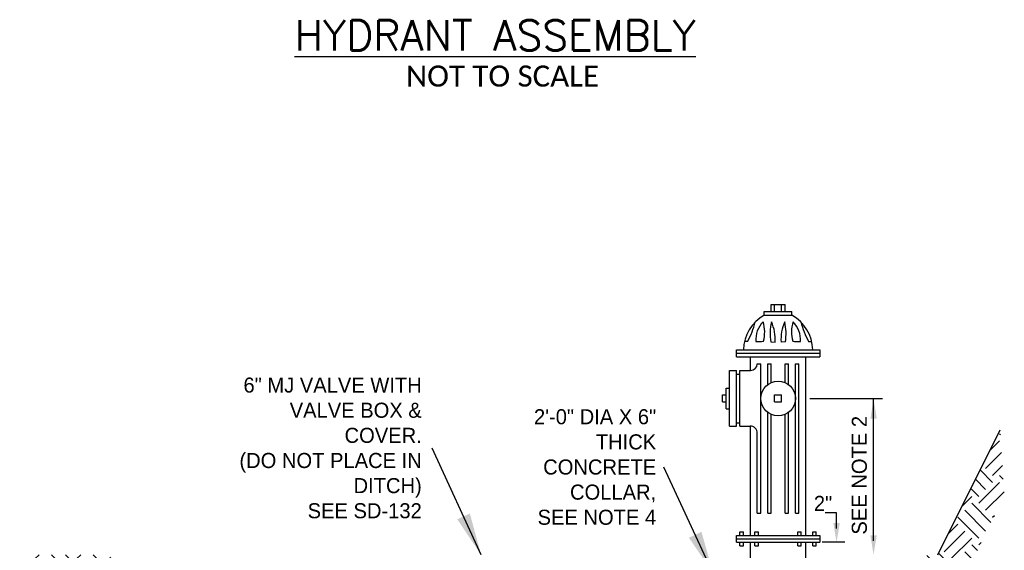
# Model space of a CAD drawing. Header units: feet. Extents: x 2205882 to 2207247, y 306378 to 307009.
# Tile 10 of 12: x 2207212.98 to 2207219.52, y 306960.92 to 306964.44. Entities that reach past the tile are written whole.
import ezdxf
from ezdxf.enums import TextEntityAlignment as Align

# ---------------------------------------------------------------- set-up
doc = ezdxf.new("R2010")
doc.units = ezdxf.units.FT
doc.header["$MEASUREMENT"] = 0
for name, color, linetype in [('PS_P_Object', 92, 'Continuous'), ('SH_Hatch', 14, 'Continuous'), ('SH_TextH', 4, 'Continuous'), ('SH_TextL', 110, 'Continuous'), ('SH_TextM', 7, 'Continuous')]:
    doc.layers.add(name, color=color, linetype=linetype)
doc.styles.add('SD-TEXT-0.08', font='font30.shx', dxfattribs={"height": 0.08})
doc.styles.add('Simplex Title (0.20)', font='Simplex', dxfattribs={"height": 0.2})
doc.styles.add('Straight Normal (0.14) Font 30', font='calibri.ttf', dxfattribs={"height": 0.14})
doc.styles.add('StraightNormal', font='calibri.ttf', dxfattribs={"height": 0.14})
doc.dimstyles.new('Dec Straight 0', dxfattribs={"dimtxt": 0.14, "dimasz": 0.14, "dimexe": 0.07, "dimexo": 0.07, "dimgap": 0.05, "dimtad": 1, "dimdec": 0, "dimzin": 0, "dimdsep": 46, "dimtxsty": 'StraightNormal', "dimcen": 0.07, "dimclrd": 256, "dimclre": 256, "dimclrt": 256, "dimaunit": 1, "dimadec": 4, "dimazin": 0, "dimtfac": 1, "dimtdec": 0, "dimtofl": 0, "dimtmove": 0, "dimatfit": 3, "dimfxl": 1, "dimtolj": 1, "dimtzin": 0, "dimlwd": -1, "dimlwe": -1, "dimarcsym": 0})

# ---------------------------------------------------------------- blocks, each defined once
blk = doc.blocks.new('A$Caab9d620')
at = {"layer": 'SH_Hatch'}
h = blk.add_hatch(dxfattribs=at)
h.set_pattern_fill('EARTH', color=256, scale=0.4608893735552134, style=0)
h.set_pattern_definition([(44.99999999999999, (-19.77464214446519, -2.702798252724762), (2.558449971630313e-17, 0.2765336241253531), [0.195538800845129, -0.195538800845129]), (44.99999999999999, (-19.72855320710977, -2.748887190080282), (2.558449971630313e-17, 0.2765336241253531), [0.195538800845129, -0.195538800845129]), (44.99999999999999, (-19.68246426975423, -2.794976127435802), (2.558449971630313e-17, 0.2765336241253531), [0.195538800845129, -0.195538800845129]), (315, (-19.6363753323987, -2.794976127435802), (0.2765336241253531, -7.675349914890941e-17), [0.195538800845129, -0.195538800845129]), (315, (-19.59028639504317, -2.748887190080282), (0.2765336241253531, -7.675349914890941e-17), [0.195538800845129, -0.195538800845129]), (315, (-19.54419745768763, -2.702798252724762), (0.2765336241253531, -7.675349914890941e-17), [0.195538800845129, -0.195538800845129])])
h.paths.add_polyline_path([(-2.390743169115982, 4.009117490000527, 0.4142135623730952), (-2.851632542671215, 4.470006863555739), (-3.222494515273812, 4.470006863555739), (-3.325886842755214, 4.263454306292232), (-2.851632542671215, 4.254613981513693, -0.4147174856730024), (-2.606136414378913, 4.008695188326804), (-2.608222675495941, 1.58308602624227), (-1.063706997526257, 1.58308602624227), (-1.043905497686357, 0.8908120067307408), (0.6590220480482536, 0.8908120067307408), (0.6590220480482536, 1.246838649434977), (0.8372353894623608, 1.503968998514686), (0.9956472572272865, 1.365514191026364), (1.332272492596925, 1.325955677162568), (2.361949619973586, 1.306176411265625), (2.579765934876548, 1.523748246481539), (2.574136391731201, 2.226650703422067), (2.310328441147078, 2.09609776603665), (2.310328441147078, 1.779800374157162), (2.306507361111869, 1.717424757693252), (2.295647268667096, 1.671321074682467), (2.271212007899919, 1.617081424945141), (2.230486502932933, 1.581825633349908), (2.181615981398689, 1.557417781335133), (2.116455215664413, 1.546569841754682), (2.031524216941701, 1.543359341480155), (1.941616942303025, 1.543359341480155), (1.480727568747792, 1.543359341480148), (1.246099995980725, 1.54416049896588, -0.3835020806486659), (0.9628567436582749, 1.79684849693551), (0.5462320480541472, 1.79684849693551), (0.4463194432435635, 1.729108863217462), (0.3745930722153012, 1.6573824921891), (0.3745930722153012, 1.139864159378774), (-0.8237192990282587, 1.139864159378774), (-0.8237192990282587, 1.680479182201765), (-0.9036285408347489, 1.79684849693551), (-1.208962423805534, 1.796848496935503), (-1.284608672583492, 1.796848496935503), (-1.284608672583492, 1.750759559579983), (-1.238519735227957, 1.75075955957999), (-1.238519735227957, 1.727715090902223), (-1.284608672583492, 1.727715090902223), (-1.284608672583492, 1.681626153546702), (-1.330697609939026, 1.681626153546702), (-1.330697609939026, 1.727715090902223), (-1.376786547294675, 1.727715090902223), (-1.376786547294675, 1.681626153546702), (-1.422875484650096, 1.681626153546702), (-1.422875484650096, 1.727715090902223), (-1.46896442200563, 1.727715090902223), (-1.46896442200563, 1.741183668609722), (-1.478540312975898, 1.750759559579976), (-1.46896442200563, 1.750759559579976), (-1.515053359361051, 1.796848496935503), (-1.877727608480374, 1.796848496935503), (-1.929853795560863, 1.796848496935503), (-2.390743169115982, 1.796848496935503)])
h.paths.add_polyline_path([(2.559964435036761, 3.996155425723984), (2.658971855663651, 4.174168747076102), (2.876788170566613, 4.174168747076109), (3.213413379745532, 4.866442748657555), (3.186018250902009, 5.299607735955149), (2.771217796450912, 4.470006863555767), (2.771217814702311, 4.470006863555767, 0.2920592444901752), (2.353090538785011, 4.20299527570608), (2.353090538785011, 4.14738430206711), (2.331557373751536, 4.14738430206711, 0.07632083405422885), (2.310328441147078, 4.009117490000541), (2.310328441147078, 2.09609776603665), (2.574136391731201, 2.226650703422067)])
at = {"layer": 'PS_P_Object'}
for p, q in [((1.618994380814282, 6.083119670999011), (1.803350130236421, 6.083119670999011)), ((1.618994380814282, 6.060075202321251), (1.618994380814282, 6.083119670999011)), ((1.665083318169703, 6.129208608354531), (1.757261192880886, 6.129208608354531)), ((1.665083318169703, 6.083119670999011), (1.665083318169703, 6.129208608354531)), ((1.688127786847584, 6.083119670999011), (1.688127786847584, 6.129208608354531)), ((1.734216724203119, 6.083119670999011), (1.734216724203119, 6.129208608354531)), ((1.757261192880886, 6.083119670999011), (1.757261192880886, 6.129208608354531)), ((1.803350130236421, 6.060075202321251), (1.803350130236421, 6.083119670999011)), ((1.618994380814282, 6.060075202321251), (1.803350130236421, 6.060075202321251)), ((1.434638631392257, 5.829630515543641), (1.987705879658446, 5.829630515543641)), ((1.434638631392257, 5.783541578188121), (1.434638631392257, 5.829630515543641)), ((1.987705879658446, 5.829630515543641), (1.987705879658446, 5.783541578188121)), ((1.434638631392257, 5.806586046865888), (1.987705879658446, 5.806586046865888)), ((1.434638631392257, 5.783541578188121), (1.987705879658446, 5.783541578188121)), ((1.526816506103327, 5.692717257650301), (1.526816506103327, 5.783541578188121)), ((1.89552800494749, 4.59864378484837), (1.89552800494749, 5.783541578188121)), ((1.388549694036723, 5.322652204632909), (1.388549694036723, 5.69136370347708)), ((1.388549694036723, 5.69136370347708), (1.434638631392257, 5.69136370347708)), ((1.434638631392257, 5.322652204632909), (1.434638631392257, 5.69136370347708)), ((1.457683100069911, 5.691363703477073), (1.526816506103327, 5.692717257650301)), ((1.457683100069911, 5.322652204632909), (1.457683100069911, 5.69136370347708)), ((1.434638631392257, 5.66831923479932), (1.457683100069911, 5.66831923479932)), ((1.365505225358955, 5.437874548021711), (1.365505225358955, 5.576141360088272)), ((1.365505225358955, 5.576141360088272), (1.388549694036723, 5.576141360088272)), ((1.342460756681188, 5.483963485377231), (1.342460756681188, 5.530052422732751)), ((1.342460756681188, 5.530052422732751), (1.365505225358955, 5.530052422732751)), ((1.342460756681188, 5.483963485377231), (1.365505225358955, 5.483963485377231)), ((1.365505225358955, 5.437874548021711), (1.388549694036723, 5.437874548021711)), ((1.388549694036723, 5.322652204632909), (1.434638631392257, 5.322652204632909)), ((1.434638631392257, 5.34569667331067), (1.457683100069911, 5.34569667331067)), ((1.457683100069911, 5.322652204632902), (1.526816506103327, 5.323201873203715)), ((1.526816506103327, 4.59864378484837), (1.526816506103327, 5.323201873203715)), ((2.771217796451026, 4.470006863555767), (3.186018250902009, 5.299607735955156)), ((1.434638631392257, 4.59864378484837), (1.987705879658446, 4.59864378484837)), ((1.434638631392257, 4.57559931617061), (1.434638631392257, 4.59864378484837)), ((1.457683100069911, 4.621688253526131), (1.480727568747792, 4.621688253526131)), ((1.457683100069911, 4.59864378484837), (1.457683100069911, 4.621688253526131)), ((1.480727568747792, 4.59864378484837), (1.480727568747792, 4.621688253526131)), ((1.557548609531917, 4.621688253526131), (1.580593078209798, 4.621688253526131)), ((1.557548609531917, 4.59864378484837), (1.557548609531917, 4.621688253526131)), ((1.580593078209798, 4.59864378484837), (1.580593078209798, 4.621688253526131)), ((1.841751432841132, 4.621688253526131), (1.864795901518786, 4.621688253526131)), ((1.841751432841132, 4.59864378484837), (1.841751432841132, 4.621688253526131)), ((1.864795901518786, 4.59864378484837), (1.864795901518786, 4.621688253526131)), ((1.941616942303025, 4.621688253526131), (1.964661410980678, 4.621688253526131)), ((1.941616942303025, 4.59864378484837), (1.941616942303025, 4.621688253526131)), ((1.964661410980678, 4.59864378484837), (1.964661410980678, 4.621688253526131)), ((1.987705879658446, 4.59864378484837), (1.987705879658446, 4.57559931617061)), ((1.434638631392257, 4.57559931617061), (1.987705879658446, 4.57559931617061)), ((1.434638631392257, 4.55255484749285), (1.434638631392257, 4.57559931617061)), ((1.434638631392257, 4.55255484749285), (1.987705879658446, 4.55255484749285)), ((1.457683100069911, 4.52951037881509), (1.457683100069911, 4.55255484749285)), ((1.457683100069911, 4.52951037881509), (1.480727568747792, 4.52951037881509)), ((1.480727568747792, 4.52951037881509), (1.480727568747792, 4.55255484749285)), ((1.526816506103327, 3.469457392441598), (1.526816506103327, 4.55255484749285)), ((1.557548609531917, 4.52951037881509), (1.557548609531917, 4.55255484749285)), ((1.557548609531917, 4.52951037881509), (1.580593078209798, 4.52951037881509)), ((1.580593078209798, 4.52951037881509), (1.580593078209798, 4.55255484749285)), ((1.841751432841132, 4.52951037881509), (1.841751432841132, 4.55255484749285)), ((1.841751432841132, 4.52951037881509), (1.864795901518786, 4.52951037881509)), ((1.864795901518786, 4.52951037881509), (1.864795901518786, 4.55255484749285)), ((1.89552800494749, 3.473192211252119), (1.89552800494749, 4.55255484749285)), ((1.941616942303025, 4.52951037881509), (1.941616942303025, 4.55255484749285)), ((1.941616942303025, 4.52951037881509), (1.964661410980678, 4.52951037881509)), ((1.964661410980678, 4.52951037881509), (1.964661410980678, 4.55255484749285)), ((1.987705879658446, 4.57559931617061), (1.987705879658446, 4.55255484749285))]:
    blk.add_line(p, q, dxfattribs=at)
blk.add_circle((1.711172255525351, 5.507007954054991), 0.1152223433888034, dxfattribs=at)
for centre, start, end in [((1.755449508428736, 5.821499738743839), 119.7677401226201, 178.3047468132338), ((1.666895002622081, 5.821499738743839), 1.695253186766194, 60.23225987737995)]:
    blk.add_arc(centre, 0.2748422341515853, start, end, dxfattribs=at)
at = {"layer": 'SH_TextL'}
for p, q in [((1.508649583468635, 5.884017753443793), (1.487812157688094, 5.884017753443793)), ((1.66271085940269, 5.882150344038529), (1.691146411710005, 5.880282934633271)), ((1.759633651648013, 5.882150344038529), (1.731198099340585, 5.880282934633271)), ((1.913694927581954, 5.884017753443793), (1.934532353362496, 5.884017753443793)), ((1.572905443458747, 5.737452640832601), (1.595949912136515, 5.737452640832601)), ((1.595949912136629, 4.74654048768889), (1.595949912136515, 5.737452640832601)), ((1.642038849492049, 5.737452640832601), (1.66508331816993, 5.737452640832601)), ((1.642038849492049, 5.599185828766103), (1.642038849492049, 5.737452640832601)), ((1.66508331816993, 5.612610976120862), (1.66508331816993, 5.737452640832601)), ((1.757261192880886, 5.737452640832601), (1.780305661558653, 5.737452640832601)), ((1.757261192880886, 5.612610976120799), (1.757261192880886, 5.737452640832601)), ((1.780305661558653, 5.599185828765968), (1.780305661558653, 5.737452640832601)), ((1.826394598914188, 4.74654048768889), (1.826394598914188, 5.737452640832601)), ((1.826394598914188, 5.737452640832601), (1.849439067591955, 5.737452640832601)), ((1.849439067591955, 4.74654048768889), (1.849439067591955, 5.737452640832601)), ((1.688127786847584, 5.530052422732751), (1.734216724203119, 5.530052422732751)), ((1.688127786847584, 5.483963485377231), (1.688127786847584, 5.530052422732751)), ((1.734216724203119, 5.483963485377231), (1.734216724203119, 5.530052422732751)), ((1.922026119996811, 5.507007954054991), (2.404581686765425, 5.507007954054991)), ((2.34519752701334, 4.562184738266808), (2.34519752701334, 5.507007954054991)), ((1.688127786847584, 5.483963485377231), (1.734216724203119, 5.483963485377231)), ((1.642038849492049, 4.74654048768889), (1.642038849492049, 5.414830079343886)), ((1.66508331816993, 4.74654048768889), (1.66508331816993, 5.401404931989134)), ((1.757261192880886, 4.74654048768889), (1.757261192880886, 5.401404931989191)), ((1.780305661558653, 4.74654048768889), (1.780305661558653, 5.414830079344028)), ((1.572905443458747, 4.74654048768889), (1.572905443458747, 5.277656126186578)), ((1.572905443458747, 4.74654048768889), (1.595949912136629, 4.74654048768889)), ((1.642038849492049, 4.74654048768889), (1.66508331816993, 4.74654048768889)), ((1.757261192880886, 4.74654048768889), (1.780305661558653, 4.74654048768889)), ((1.826394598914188, 4.74654048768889), (1.849439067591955, 4.74654048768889)), ((2.153677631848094, 4.55255484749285), (2.004173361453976, 4.55255484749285))]:
    blk.add_line(p, q, dxfattribs=at)
for centre, radius, start, end in [((0.9645297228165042, 6.17221451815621), 0.6157302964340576, 332.0917657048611, 345.1514242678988), ((1.727092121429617, 5.897743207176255), 0.1642679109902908, 134.5850093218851, 184.7929538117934), ((1.39362483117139, 5.946700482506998), 0.2285196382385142, 344.5660507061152, 17.32099146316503), ((2.027048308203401, 5.938002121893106), 0.3685935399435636, 167.9842057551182, 188.7154138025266), ((1.432457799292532, 5.902402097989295), 0.2596325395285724, 355.112812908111, 25.63690519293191), ((1.989886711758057, 5.902402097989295), 0.2596325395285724, 154.3630948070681, 184.8871870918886), ((1.395296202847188, 5.938002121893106), 0.3685935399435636, 351.284586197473, 12.01579424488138), ((2.028719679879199, 5.946700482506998), 0.2285196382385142, 162.679008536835, 195.4339492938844), ((1.695252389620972, 5.897743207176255), 0.1642679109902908, 355.2070461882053, 45.41499067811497), ((2.457814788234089, 6.17221451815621), 0.6157302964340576, 194.8485757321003, 207.9082342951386), ((1.575494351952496, 6.240781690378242), 0.3569689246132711, 268.0581884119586, 276.1768811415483), ((1.846850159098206, 6.240781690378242), 0.3569689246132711, 263.8231188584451, 271.9418115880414), ((1.526816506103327, 5.738826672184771), 0.04610941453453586, 269.9999999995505, 358.2923692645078), ((1.526816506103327, 5.277109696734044), 0.04609217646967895, 359.3207342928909, 90.91107982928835)]:
    blk.add_arc(centre, radius, start, end, dxfattribs=at)
at = {"layer": 'SH_TextL', "extrusion": (0, 0, -1)}
blk.add_solid([(-2.323689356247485, 5.373849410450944), (-2.366705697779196, 5.373849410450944), (-2.34519752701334, 5.502898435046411)], dxfattribs=at)
at = {"layer": 'SH_TextL'}
for points in [[(2.120722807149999, 4.681603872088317), (2.077706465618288, 4.681603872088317), (2.099214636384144, 4.55255484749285)], [(2.366455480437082, 4.599055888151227), (2.323439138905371, 4.599055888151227), (2.34494730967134, 4.470006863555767)]]:
    blk.add_solid(points, dxfattribs=at)
at = {"layer": 'SH_TextM'}
for p, q in [((2.098616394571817, 4.747699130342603), (2.024198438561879, 4.747699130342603)), ((2.098616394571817, 4.644732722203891), (2.098616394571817, 4.747699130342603))]:
    blk.add_line(p, q, dxfattribs=at)
at = {"layer": 'SH_TextH', "style": 'Simplex Title (0.20)'}
blk.add_text('%%UHYDRANT ASSEMBLY', height=0.2, dxfattribs=at).set_placement((-0.1674876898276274, 7.815702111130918), align=Align.CENTER)
at = {"layer": 'SH_TextL', "style": 'SD-TEXT-0.08'}
blk.add_text('SEE NOTE 2', height=0.1, rotation=90, dxfattribs=at).set_placement((2.300360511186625, 4.997442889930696), align=Align.CENTER)
blk.add_text('2"', height=0.1, dxfattribs=at).set_placement((1.948525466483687, 4.760878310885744))
at = {"layer": 'SH_TextL', "char_height": 0.1, "attachment_point": 6, "style": 'SD-TEXT-0.08'}
for s, insert, width in [('6" MJ VALVE WITH VALVE BOX & COVER.\\P(DO NOT PLACE IN DITCH)\\P SEE SD-132', (-0.6554580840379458, 5.178107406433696), 1.262975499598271), ('2\'-0" DIA X 6" THICK\\PCONCRETE COLLAR,\\PSEE NOTE 4', (0.901326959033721, 5.051576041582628), 1.070495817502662)]:
    blk.add_mtext(s, dxfattribs=dict(at, insert=insert, width=width))
at = {"layer": 'SH_TextM', "style": 'Straight Normal (0.14) Font 30'}
blk.add_text('NOT TO SCALE', height=0.14, dxfattribs=at).set_placement((-0.1191346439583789, 7.575540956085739), align=Align.CENTER)
at = {"layer": 'SH_TextL'}
for points in [[(-0.2616292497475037, 4.470006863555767), (-0.5854580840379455, 5.178107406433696)], [(1.278784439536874, 4.348809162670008), (0.9513269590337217, 5.051576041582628)]]:
    blk.add_leader(points, dimstyle='Dec Straight 0', override={"dimscale": 0, "dimtxt": 0.28, "dimasz": 0.28, "dimexo": 0.0625, "dimtad": 0, "dimtoh": 1, "dimtxsty": 'SD-TEXT-0.08', "dimtmove": 2}, dxfattribs=at)

msp = doc.modelspace()

# ---------------------------------------------------------------- block references
at = {"layer": 'SH_TextM'}
msp.add_blockref('A$Caab9d620', (2207216.304983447, 306956.4230868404), dxfattribs=at)

doc.saveas('drawing.dxf')
